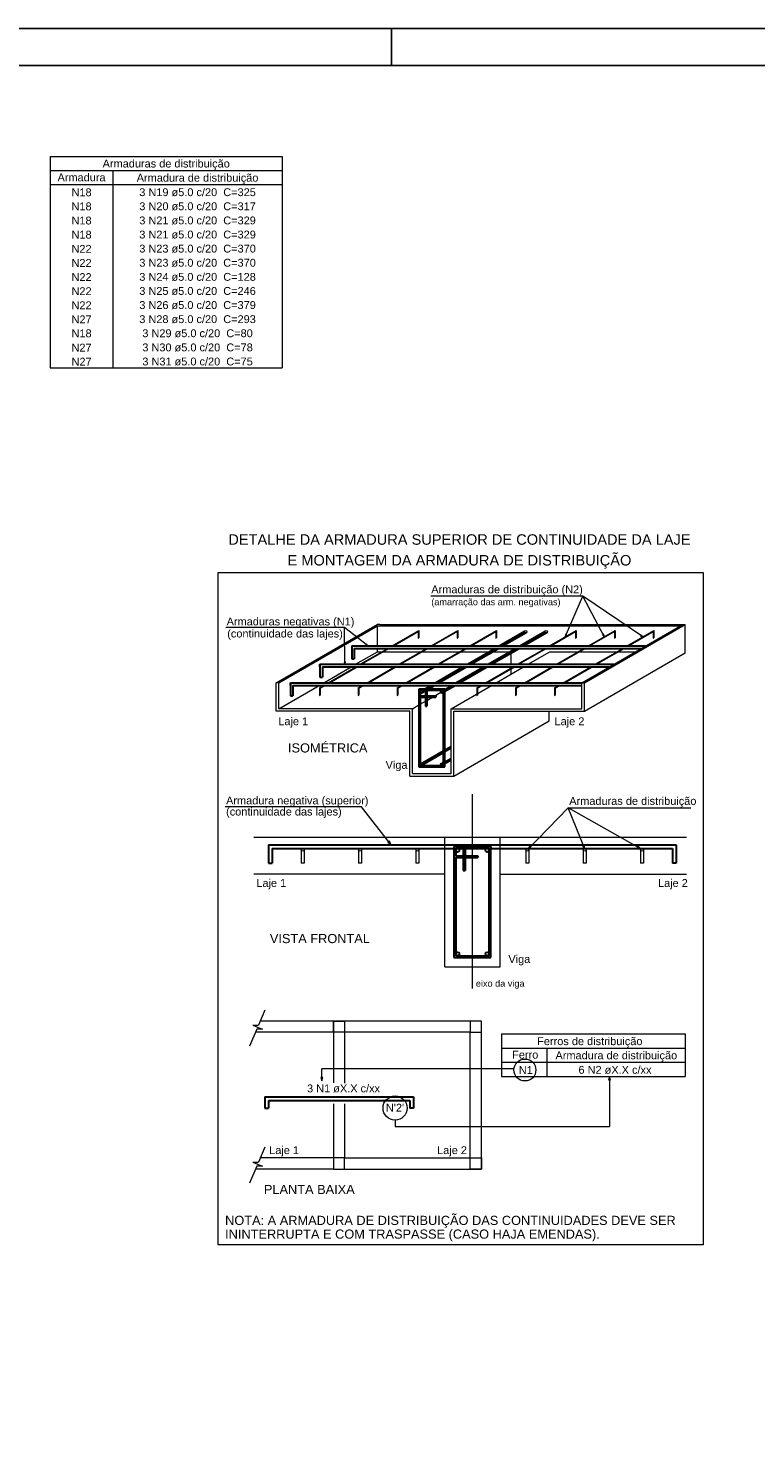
# Model space of a CAD drawing. Header units: millimetres. Extents: x 0 to 84.1, y 0 to 59.4.
# Tile 3 of 6: x 24.3 to 43.9, y 20.8 to 59.4. Entities that reach past the tile are written whole.
import ezdxf

# ---------------------------------------------------------------- set-up
doc = ezdxf.new("R2010")
doc.units = ezdxf.units.MM
doc.header["$MEASUREMENT"] = 0
doc.linetypes.add('NULL', pattern=[0])
for name, color, linetype, lineweight in [('Cotas', 1, 'Continuous', 0), ('Descrição da armadura', 7, 'Continuous', 0), ('DT-Armadura', 2, 'Continuous', 30), ('DT-ARMADURA NEG', 1, 'Continuous', 20), ('DT-Forma', 5, 'Continuous', 5), ('DT-Relação do aço', 9, 'Continuous', 5), ('DT-Textos', 7, 'Continuous', 5), ('EIXOS', 1, 'Continuous', 20), ('Textos armaduras', 7, 'Continuous', 0)]:
    doc.layers.add(name, color=color, linetype=linetype, lineweight=lineweight)
doc.layers.add('SEDUC_MARF', color=1, linetype='Continuous')
doc.layers.add('SEDUC_MARGG', color=7, linetype='Continuous')
doc.styles.add('Arial', font='txt')

msp = doc.modelspace()

# ---------------------------------------------------------------- linework, layer by layer
at = {"layer": 'Cotas'}
for p, q in [((39.275, 44.057), (35.167, 44.057)), ((38.794, 42.958), (39.275, 44.057)), ((39.852, 42.968), (39.275, 44.057)), ((40.886, 42.968), (39.275, 44.057)), ((32.835, 43.211), (29.628, 43.211)), ((32.841, 42.223), (32.835, 43.211)), ((33.461, 42.721), (32.835, 43.211)), ((33.291, 38.37), (29.602, 38.37)), ((34.086, 37.35), (33.291, 38.37)), ((37.787, 37.22), (38.874, 38.341)), ((39.323, 37.236), (38.874, 38.341)), ((38.874, 38.341), (42.19, 38.341)), ((40.838, 37.234), (38.874, 38.341)), ((30.678, 32.874), (30.508, 32.471)), ((30.35, 32.471), (30.484, 32.414)), ((30.35, 32.471), (30.508, 32.471)), ((30.484, 32.414), (30.618, 32.358)), ((30.461, 32.358), (30.267, 31.899)), ((30.618, 32.358), (30.461, 32.358)), ((37.413, 31.286), (32.218, 31.286)), ((32.218, 30.96), (32.218, 31.286)), ((39.995, 31.084), (39.995, 29.728)), ((34.199, 29.904), (34.199, 29.728)), ((34.199, 29.728), (39.995, 29.728)), ((30.678, 29.174), (30.508, 28.771)), ((30.461, 28.658), (30.267, 28.199)), ((30.35, 28.771), (30.484, 28.714)), ((30.35, 28.771), (30.508, 28.771)), ((30.618, 28.658), (30.461, 28.658)), ((30.484, 28.714), (30.618, 28.658))]:
    msp.add_line(p, q, dxfattribs=at)
for points in [[(29.414, 44.701), (42.523, 44.701), (42.523, 26.531), (29.414, 26.531), (29.414, 44.701)], [(38.794, 42.958), (38.837, 43.013), (38.804, 43.027), (38.794, 42.958)], [(39.852, 42.968), (39.837, 43.037), (39.804, 43.02), (39.852, 42.968)], [(40.886, 42.968), (40.84, 43.02), (40.819, 42.99), (40.886, 42.968)], [(33.461, 42.721), (33.419, 42.777), (33.397, 42.748), (33.461, 42.721)], [(32.841, 42.223), (32.859, 42.291), (32.823, 42.29), (32.841, 42.223)], [(34.086, 37.35), (34.047, 37.442), (34.006, 37.41), (34.086, 37.35)], [(37.787, 37.22), (37.872, 37.272), (37.835, 37.308), (37.787, 37.22)], [(39.323, 37.236), (39.31, 37.335), (39.262, 37.316), (39.323, 37.236)], [(40.838, 37.234), (40.766, 37.304), (40.741, 37.259), (40.838, 37.234)], [(32.218, 30.96), (32.244, 31.057), (32.192, 31.057), (32.218, 30.96)], [(39.995, 31.084), (39.969, 30.988), (40.021, 30.988), (39.995, 31.084)]]:
    msp.add_lwpolyline(points, dxfattribs=at)
for centre, radius in [((37.708, 31.258), 0.296), ((34.199, 30.23), 0.326)]:
    msp.add_circle(centre, radius, dxfattribs=at)
at = {"layer": 'DT-Armadura'}
for p, q in [((37.018, 42.719), (37.708, 43.117)), ((37.111, 42.719), (37.742, 43.083)), ((37.578, 42.719), (38.268, 43.117)), ((37.671, 42.719), (38.302, 43.083)), ((33.026, 42.719), (40.971, 42.719)), ((33.026, 42.719), (33.026, 42.369)), ((33.096, 42.649), (40.85, 42.649)), ((33.096, 42.649), (33.096, 42.369)), ((36.155, 42.22), (36.897, 42.649)), ((36.247, 42.22), (36.99, 42.649)), ((36.715, 42.22), (37.457, 42.649)), ((36.776, 42.579), (36.897, 42.649)), ((36.807, 42.22), (37.55, 42.649)), ((36.869, 42.579), (36.99, 42.649)), ((37.336, 42.579), (37.457, 42.649)), ((37.429, 42.579), (37.55, 42.649)), ((32.163, 42.15), (32.163, 42.22)), ((32.163, 42.22), (40.108, 42.22)), ((32.163, 42.22), (32.163, 42.15)), ((32.163, 42.22), (32.163, 41.87)), ((32.233, 42.15), (39.986, 42.15)), ((32.233, 42.15), (32.233, 41.87)), ((33.026, 42.369), (33.096, 42.369)), ((35.291, 41.721), (36.034, 42.15)), ((35.383, 41.721), (36.126, 42.15)), ((35.851, 41.721), (36.594, 42.15)), ((35.943, 41.721), (36.686, 42.15)), ((31.369, 41.651), (31.369, 41.721)), ((31.369, 41.721), (39.244, 41.721)), ((31.369, 41.721), (31.369, 41.651)), ((31.369, 41.721), (31.369, 41.371)), ((31.439, 41.651), (39.244, 41.651)), ((31.439, 41.651), (31.439, 41.371)), ((32.163, 41.87), (32.233, 41.87)), ((34.988, 41.546), (35.17, 41.651)), ((35.08, 41.546), (35.262, 41.651)), ((35.543, 41.543), (35.73, 41.651)), ((35.543, 41.49), (35.822, 41.651)), ((31.369, 41.371), (31.439, 41.371)), ((35.543, 41.546), (34.843, 41.546)), ((34.843, 41.546), (34.843, 41.511)), ((34.843, 41.511), (34.843, 39.446)), ((34.843, 41.336), (35.298, 41.336)), ((35.508, 41.511), (34.878, 41.511)), ((34.878, 41.511), (34.878, 41.371)), ((34.878, 41.371), (35.298, 41.371)), ((34.878, 41.336), (34.878, 39.481)), ((34.947, 41.47), (35.02, 41.511)), ((35.018, 41.511), (35.018, 41.371)), ((35.018, 41.336), (35.018, 41.091)), ((35.053, 41.511), (35.053, 41.371)), ((35.053, 41.336), (35.053, 41.091)), ((35.298, 41.371), (35.298, 41.336)), ((35.508, 39.481), (35.508, 41.511)), ((35.543, 41.546), (35.543, 41.511)), ((35.543, 39.446), (35.543, 41.511)), ((35.018, 41.091), (35.053, 41.091)), ((34.93, 39.547), (35.508, 39.88)), ((34.948, 39.516), (35.508, 39.839)), ((35.543, 39.9), (35.718, 40.001)), ((35.543, 39.86), (35.718, 39.961)), ((34.843, 39.446), (35.543, 39.446)), ((34.878, 39.481), (35.508, 39.481)), ((35.49, 39.547), (35.508, 39.557)), ((35.543, 39.577), (35.718, 39.678)), ((35.543, 39.536), (35.718, 39.638)), ((30.779, 37.345), (41.798, 37.345)), ((30.779, 37.345), (30.779, 37.245)), ((30.779, 37.345), (30.779, 36.845)), ((30.879, 37.245), (41.698, 37.245)), ((30.879, 37.245), (30.879, 36.845)), ((35.789, 37.245), (35.789, 34.295)), ((36.739, 37.245), (35.839, 37.245)), ((35.839, 37.245), (35.839, 37.045)), ((35.839, 37.045), (36.439, 37.045)), ((36.039, 37.245), (36.039, 37.045)), ((36.089, 37.245), (36.089, 37.045)), ((36.439, 37.045), (36.439, 36.995)), ((36.739, 34.345), (36.739, 37.245)), ((36.789, 34.295), (36.789, 37.245)), ((41.698, 37.245), (41.698, 36.845)), ((41.798, 37.345), (41.798, 36.845)), ((30.779, 36.845), (30.879, 36.845)), ((35.789, 36.995), (36.439, 36.995)), ((35.839, 36.995), (35.839, 34.345)), ((36.039, 36.995), (36.039, 36.645)), ((36.039, 36.645), (36.089, 36.645)), ((36.089, 36.995), (36.089, 36.645)), ((41.798, 36.845), (41.698, 36.845)), ((35.839, 34.345), (36.739, 34.345)), ((35.789, 34.295), (36.789, 34.295)), ((30.675, 30.53), (34.694, 30.53)), ((30.675, 30.53), (30.675, 30.43)), ((30.675, 30.53), (30.675, 30.23)), ((34.694, 30.53), (34.694, 30.23)), ((30.675, 30.23), (30.775, 30.23)), ((30.775, 30.43), (34.594, 30.43)), ((30.775, 30.43), (30.775, 30.23)), ((34.594, 30.43), (34.594, 30.23)), ((34.694, 30.23), (34.594, 30.23))]:
    msp.add_line(p, q, dxfattribs=at)
at = {"layer": 'DT-Armadura', "linetype": 'Continuous'}
for p, q in [((36.789, 37.295), (35.789, 37.295)), ((35.789, 37.295), (35.789, 37.245)), ((36.789, 37.295), (36.789, 37.245))]:
    msp.add_line(p, q, dxfattribs=at)
at = {"layer": 'DT-Armadura'}
for centre, radius in [((34.913, 41.476), 0.035), ((35.473, 41.476), 0.035), ((34.913, 39.516), 0.035), ((35.473, 39.516), 0.035), ((35.889, 37.195), 0.05), ((36.689, 37.195), 0.05), ((35.889, 34.395), 0.05), ((36.689, 34.395), 0.05)]:
    msp.add_circle(centre, radius, dxfattribs=at)
at = {"layer": 'DT-ARMADURA NEG'}
for p, q in [((34.12, 42.719), (34.841, 43.135)), ((34.155, 42.719), (34.826, 43.106)), ((34.826, 43.106), (34.826, 42.925)), ((34.826, 42.925), (34.841, 42.933)), ((34.841, 43.135), (34.841, 42.933)), ((35.17, 42.719), (35.891, 43.135)), ((35.205, 42.719), (35.876, 43.106)), ((35.876, 43.106), (35.876, 42.925)), ((35.876, 42.925), (35.891, 42.933)), ((35.891, 43.135), (35.891, 42.933)), ((36.22, 42.719), (36.941, 43.135)), ((36.255, 42.719), (36.926, 43.106)), ((36.926, 43.106), (36.926, 42.925)), ((36.926, 42.925), (36.941, 42.933)), ((36.941, 43.135), (36.941, 42.933)), ((38.372, 42.719), (39.093, 43.135)), ((38.407, 42.719), (39.078, 43.106)), ((39.078, 43.106), (39.078, 42.925)), ((39.078, 42.925), (39.093, 42.933)), ((39.093, 43.135), (39.093, 42.933)), ((39.422, 42.719), (40.143, 43.135)), ((39.457, 42.719), (40.128, 43.106)), ((40.128, 43.106), (40.128, 42.925)), ((40.128, 42.925), (40.143, 42.933)), ((40.143, 43.135), (40.143, 42.933)), ((40.472, 42.719), (41.193, 43.135)), ((40.507, 42.719), (41.178, 43.106)), ((41.178, 43.106), (41.178, 42.925)), ((41.178, 42.925), (41.193, 42.933)), ((41.193, 43.135), (41.193, 42.933)), ((33.257, 42.22), (33.999, 42.649)), ((33.292, 42.22), (34.034, 42.649)), ((34.307, 42.22), (35.049, 42.649)), ((34.342, 42.22), (35.084, 42.649)), ((35.357, 42.22), (36.099, 42.649)), ((35.392, 42.22), (36.134, 42.649)), ((37.508, 42.22), (38.251, 42.649)), ((37.543, 42.22), (38.286, 42.649)), ((38.558, 42.22), (39.301, 42.649)), ((38.593, 42.22), (39.336, 42.649)), ((39.608, 42.22), (40.351, 42.649)), ((39.643, 42.22), (40.386, 42.649)), ((32.393, 41.721), (33.136, 42.15)), ((32.428, 41.721), (33.171, 42.15)), ((33.443, 41.721), (34.186, 42.15)), ((33.478, 41.721), (34.221, 42.15)), ((34.493, 41.721), (35.236, 42.15)), ((34.528, 41.721), (35.271, 42.15)), ((36.645, 41.721), (37.387, 42.15)), ((36.68, 41.721), (37.422, 42.15)), ((37.695, 41.721), (38.437, 42.15)), ((37.73, 41.721), (38.472, 42.15)), ((38.745, 41.721), (39.487, 42.15)), ((38.78, 41.721), (39.522, 42.15)), ((32.155, 41.584), (32.272, 41.651)), ((32.17, 41.573), (32.307, 41.651)), ((33.205, 41.584), (33.322, 41.651)), ((33.22, 41.573), (33.357, 41.651)), ((34.255, 41.584), (34.372, 41.651)), ((34.27, 41.573), (34.407, 41.651)), ((36.407, 41.584), (36.524, 41.651)), ((36.422, 41.573), (36.559, 41.651)), ((37.457, 41.584), (37.574, 41.651)), ((37.472, 41.573), (37.609, 41.651)), ((38.507, 41.584), (38.624, 41.651)), ((38.522, 41.573), (38.659, 41.651)), ((32.155, 41.584), (32.155, 41.373)), ((32.155, 41.373), (32.17, 41.382)), ((32.17, 41.573), (32.17, 41.382)), ((33.205, 41.584), (33.205, 41.373)), ((33.205, 41.373), (33.22, 41.382)), ((33.22, 41.573), (33.22, 41.382)), ((34.255, 41.584), (34.255, 41.373)), ((34.255, 41.373), (34.27, 41.382)), ((34.27, 41.573), (34.27, 41.382)), ((36.407, 41.584), (36.407, 41.373)), ((36.407, 41.373), (36.422, 41.382)), ((36.422, 41.573), (36.422, 41.382)), ((37.457, 41.584), (37.457, 41.373)), ((37.457, 41.373), (37.472, 41.382)), ((37.472, 41.573), (37.472, 41.382)), ((38.507, 41.584), (38.507, 41.373)), ((38.507, 41.373), (38.522, 41.382)), ((38.522, 41.573), (38.522, 41.382)), ((31.663, 37.206), (31.663, 36.845)), ((31.742, 37.206), (31.742, 36.845)), ((33.213, 37.206), (33.213, 36.845)), ((33.292, 37.206), (33.292, 36.845)), ((34.764, 37.206), (34.764, 36.845)), ((34.843, 37.206), (34.843, 36.845)), ((37.734, 37.206), (37.734, 36.845)), ((37.813, 37.206), (37.813, 36.845)), ((39.285, 37.206), (39.285, 36.845)), ((39.364, 37.206), (39.364, 36.845)), ((40.835, 37.206), (40.835, 36.845)), ((40.914, 37.206), (40.914, 36.845)), ((31.742, 36.845), (31.663, 36.845)), ((33.292, 36.845), (33.213, 36.845)), ((34.843, 36.845), (34.764, 36.845)), ((37.813, 36.845), (37.734, 36.845)), ((39.364, 36.845), (39.285, 36.845)), ((40.914, 36.845), (40.835, 36.845))]:
    msp.add_line(p, q, dxfattribs=at)
for centre, radius in [((37.724, 43.099), 0.035), ((38.284, 43.099), 0.035), ((31.703, 37.206), 0.0391), ((33.253, 37.206), 0.0391), ((34.804, 37.206), 0.0391), ((37.774, 37.206), 0.0391), ((39.325, 37.206), 0.0391), ((40.875, 37.206), 0.0391)]:
    msp.add_circle(centre, radius, dxfattribs=at)
at = {"layer": 'DT-Forma'}
for p, q in [((30.987, 41.721), (33.714, 43.296)), ((31.057, 41.721), (33.724, 43.261)), ((33.654, 43.261), (41.981, 43.261)), ((33.784, 43.296), (33.714, 43.296)), ((33.724, 42.719), (33.724, 43.261)), ((33.784, 43.296), (42.042, 43.296)), ((39.244, 41.721), (41.911, 43.261)), ((39.314, 41.721), (42.042, 43.296)), ((41.972, 43.296), (42.042, 43.296)), ((42.042, 42.526), (42.042, 43.296)), ((33.133, 42.22), (33.724, 42.561)), ((33.724, 42.561), (33.724, 42.649)), ((33.724, 42.561), (33.847, 42.561)), ((33.882, 42.561), (34.897, 42.561)), ((34.932, 42.561), (35.947, 42.561)), ((35.982, 42.561), (36.746, 42.561)), ((36.839, 42.561), (37.306, 42.561)), ((37.335, 42.22), (37.335, 42.525)), ((37.794, 42.22), (38.385, 42.561)), ((38.385, 42.561), (39.149, 42.561)), ((39.184, 42.561), (40.199, 42.561)), ((39.314, 40.951), (42.042, 42.526)), ((40.234, 42.561), (40.699, 42.561)), ((32.269, 41.721), (33.012, 42.15)), ((36.93, 41.721), (37.673, 42.15)), ((37.335, 42.12), (37.335, 42.15)), ((37.335, 41.955), (37.335, 42.1)), ((30.987, 40.951), (30.987, 41.721)), ((31.057, 41.721), (30.987, 41.721)), ((31.057, 41.021), (31.057, 41.721)), ((31.057, 41.021), (32.147, 41.651)), ((35.718, 41.021), (36.809, 41.651)), ((39.244, 41.021), (39.244, 41.721)), ((39.244, 41.721), (39.314, 41.721)), ((39.314, 40.951), (39.314, 41.721)), ((35.053, 41.244), (35.213, 41.336)), ((35.274, 41.371), (35.439, 41.467)), ((34.598, 40.951), (30.987, 40.951)), ((34.668, 41.021), (31.057, 41.021)), ((34.598, 39.201), (34.598, 40.951)), ((34.668, 41.021), (34.843, 41.123)), ((34.668, 39.271), (34.668, 41.021)), ((34.878, 41.143), (35.018, 41.223)), ((35.718, 41.021), (39.244, 41.021)), ((35.718, 39.271), (35.718, 41.021)), ((35.788, 39.201), (35.788, 40.951)), ((35.788, 40.951), (39.314, 40.951)), ((38.365, 40.689), (38.365, 40.951)), ((35.788, 39.201), (38.365, 40.689)), ((34.598, 39.201), (35.788, 39.201)), ((34.668, 39.271), (35.718, 39.271)), ((30.379, 37.545), (42.076, 37.545)), ((35.539, 36.545), (30.379, 36.545)), ((35.539, 34.045), (35.539, 36.545)), ((37.039, 36.545), (42.076, 36.545)), ((37.039, 34.045), (37.039, 36.545)), ((35.539, 34.045), (37.039, 34.045)), ((32.532, 32.581), (30.555, 32.581)), ((32.532, 32.281), (30.428, 32.281)), ((32.532, 28.581), (30.428, 28.581)), ((32.532, 28.881), (30.555, 28.881))]:
    msp.add_line(p, q, dxfattribs=at)
at = {"layer": 'DT-Forma', "linetype": 'Continuous'}
for p, q in [((35.539, 36.545), (35.539, 37.545)), ((37.039, 36.545), (37.039, 37.545))]:
    msp.add_line(p, q, dxfattribs=at)
at = {"layer": 'DT-Forma'}
for points in [[(32.832, 32.281), (32.532, 32.281), (32.532, 32.581), (32.832, 32.581), (32.832, 32.281)], [(32.532, 28.581), (36.532, 28.581), (36.532, 32.581), (32.532, 32.581), (32.532, 30.911)], [(36.232, 32.281), (36.532, 32.281), (36.532, 32.581), (36.232, 32.581), (36.232, 32.281)], [(32.832, 28.881), (36.232, 28.881), (36.232, 32.281), (32.832, 32.281), (32.832, 30.905)], [(32.532, 30.339), (32.532, 28.581)], [(32.832, 30.344), (32.832, 28.881)], [(32.832, 28.881), (32.532, 28.881), (32.532, 28.581), (32.832, 28.581), (32.832, 28.881)], [(36.232, 28.881), (36.532, 28.881), (36.532, 28.581), (36.232, 28.581), (36.232, 28.881)]]:
    msp.add_lwpolyline(points, dxfattribs=at)
at = {"layer": 'DT-Relação do aço'}
for p, q in [((24.878, 55.946), (31.148, 55.946)), ((24.878, 55.946), (24.878, 50.227)), ((31.148, 55.946), (31.148, 50.227)), ((24.878, 55.564), (31.148, 55.564)), ((26.573, 55.564), (26.573, 50.227)), ((24.878, 55.183), (31.148, 55.183)), ((24.878, 50.227), (31.148, 50.227))]:
    msp.add_line(p, q, dxfattribs=at)
at = {"layer": 'DT-Relação do aço', "color": 7}
for p, q in [((37.074, 32.232), (42.042, 32.232)), ((37.074, 32.232), (37.074, 31.084)), ((42.042, 32.232), (42.042, 31.084)), ((37.074, 31.85), (42.042, 31.85)), ((38.299, 31.85), (38.299, 31.084)), ((37.074, 31.469), (42.042, 31.469)), ((37.074, 31.084), (42.042, 31.084))]:
    msp.add_line(p, q, dxfattribs=at)
at = {"layer": 'EIXOS'}
msp.add_line((36.289, 33.455), (36.289, 38.715), dxfattribs=at)
at = {"layer": 'SEDUC_MARF'}
msp.add_line((34.1, 59.4), (34.1, 58.4), dxfattribs=at)
msp.add_lwpolyline([(84.1, 59.4), (0, 59.4), (0, 0), (84.1, 0)], close=True, dxfattribs=at)
at = {"layer": 'SEDUC_MARGG'}
msp.add_lwpolyline([(2.5, 1), (83.1, 1), (83.1, 58.4), (2.5, 58.4)], close=True, dxfattribs=at)

# ---------------------------------------------------------------- texts
at = {"layer": 'Descrição da armadura', "linetype": 'NULL', "char_height": 0.2118, "attachment_point": 8, "line_spacing_factor": 0.9, "style": 'Arial'}
for s, insert, width in [('N18', (25.725, 54.866), 1.06399), ('3 N19 ø5.0 c/20  C=325', (28.86, 54.866), 6.17439), ('N18', (25.725, 54.485), 1.06399), ('3 N20 ø5.0 c/20  C=317', (28.86, 54.485), 6.17439), ('N18', (25.725, 54.103), 1.06399), ('3 N21 ø5.0 c/20  C=329', (28.86, 54.103), 6.17439), ('N18', (25.725, 53.722), 1.06399), ('3 N21 ø5.0 c/20  C=329', (28.86, 53.722), 6.17439), ('N22', (25.725, 53.341), 1.06399), ('3 N23 ø5.0 c/20  C=370', (28.86, 53.341), 6.17439), ('N22', (25.725, 52.96), 1.06399), ('3 N23 ø5.0 c/20  C=370', (28.86, 52.96), 6.17439), ('N22', (25.725, 52.578), 1.06399), ('3 N24 ø5.0 c/20  C=128', (28.86, 52.578), 6.17439), ('N22', (25.725, 52.197), 1.06399), ('3 N25 ø5.0 c/20  C=246', (28.86, 52.197), 6.17439), ('N22', (25.725, 51.816), 1.06399), ('3 N26 ø5.0 c/20  C=379', (28.86, 51.816), 6.17439), ('N27', (25.725, 51.435), 1.06399), ('3 N28 ø5.0 c/20  C=293', (28.86, 51.435), 6.17439), ('N18', (25.725, 51.054), 1.06399), ('3 N29 ø5.0 c/20  C=80', (28.86, 51.054), 5.85183), ('N27', (25.725, 50.672), 1.06399), ('3 N30 ø5.0 c/20  C=78', (28.86, 50.672), 5.85183), ('N27', (25.725, 50.291), 1.06399), ('3 N31 ø5.0 c/20  C=75', (28.86, 50.291), 5.85183)]:
    msp.add_mtext(s, dxfattribs=dict(at, insert=insert, width=width))
at = {"layer": 'DT-Textos', "linetype": 'NULL', "line_spacing_factor": 0.798, "style": 'Arial'}
for s, insert, char_height, width, attachment_point in [('DETALHE DA ARMADURA SUPERIOR DE CONTINUIDADE DA LAJE', (35.938, 45.447), 0.2824, 24.70406, 8), ('E MONTAGEM DA ARMADURA DE DISTRIBUIÇÃO ', (35.938, 44.803), 0.2824, 18.59165, 8), ('Armaduras de distribuição (N2)', (39.272, 44.073), 0.2118, 8.02654, 9), ('(amarração das arm. negativas)', (38.671, 43.762), 0.1765, 7.08618, 9), ('Armaduras negativas (N1)', (29.646, 43.207), 0.2118, 6.7694, 7), ('(continuidade das lajes)', (29.662, 42.881), 0.2118, 6.12597, 7), ('Laje 1', (31.043, 40.511), 0.2118, 1.58027, 7), ('Laje 2', (38.509, 40.511), 0.2118, 1.58027, 7), ('ISOMÉTRICA', (31.304, 39.834), 0.2471, 4.35586, 7), ('Viga', (33.943, 39.332), 0.2118, 1.16085, 7), ('Armadura negativa (superior)', (29.631, 38.37), 0.2118, 7.5434, 7), ('Armaduras de distribuição', (38.906, 38.356), 0.2118, 6.73769, 7), ('(continuidade das lajes)', (29.631, 38.07), 0.2118, 6.12597, 7), ('Laje 1', (30.449, 36.14), 0.2118, 1.58027, 7), ('Laje 2', (41.304, 36.14), 0.2118, 1.58027, 7), ('VISTA FRONTAL', (30.814, 34.682), 0.2471, 5.48413, 7), ('Viga', (37.261, 34.085), 0.2118, 1.16085, 7), ('eixo da viga', (36.382, 33.454), 0.1765, 2.66846, 7), ('Ferros de distribuição', (39.462, 31.864), 0.2118, 5.57684, 8), ('Ferro', (37.717, 31.562), 0.2118, 1.38571, 8), ('Armadura de distribuição', (40.178, 31.482), 0.2118, 6.44769, 8), ('N1', (37.732, 31.15), 0.2118, 0.74143, 8), ('6 N2 øX.X c/xx', (40.142, 31.15), 0.2118, 3.86771, 8), ('3 N1 øX.X c/xx', (32.806, 30.648), 0.2118, 3.86771, 8), ("N'2'", (34.196, 30.132), 0.2118, 0.96289, 8), ('Laje 1', (30.796, 28.921), 0.2118, 1.58027, 7), ('Laje 2', (35.334, 28.921), 0.2118, 1.58027, 7), ('PLANTA BAIXA', (30.653, 27.906), 0.2471, 4.97964, 7), ('NOTA: A ARMADURA DE DISTRIBUIÇÃO DAS CONTINUIDADES DEVE SER', (29.605, 26.994), 0.2471, 24.6979, 7), ('ININTERRUPTA E COM TRASPASSE (CASO HAJA EMENDAS).', (29.605, 26.625), 0.2471, 20.53618, 7)]:
    msp.add_mtext(s, dxfattribs=dict(at, insert=insert, char_height=char_height, width=width, attachment_point=attachment_point))
at = {"layer": 'Textos armaduras', "linetype": 'NULL', "char_height": 0.2118, "attachment_point": 8, "line_spacing_factor": 0.798, "style": 'Arial'}
for s, insert, width in [('Armadura', (25.725, 55.268), 2.54656), ('Armaduras de distribuição', (28.013, 55.58), 6.73769), ('Armadura de distribuição', (28.86, 55.198), 6.44769)]:
    msp.add_mtext(s, dxfattribs=dict(at, insert=insert, width=width))

doc.saveas('drawing.dxf')
